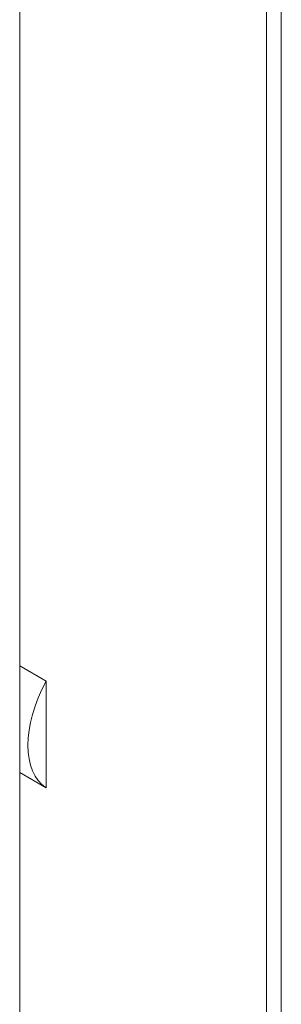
# Model space of a CAD drawing. Header units: inches. Extents: x 11 to 361, y 7 to 222.
# Tile 150 of 174: x 341.759 to 342.406, y 72.152 to 74.588. Entities that reach past the tile are written whole.
import ezdxf

# ---------------------------------------------------------------- set-up
doc = ezdxf.new("R2010")
doc.units = ezdxf.units.IN
doc.header["$LTSCALE"] = 22
doc.header["$MEASUREMENT"] = 0
doc.layers.add('Visible (ANSI)', color=7, linetype='Continuous', lineweight=5)
doc.layers.add('Visible Narrow (ANSI)', color=7, linetype='Continuous', lineweight=5)

msp = doc.modelspace()

# ---------------------------------------------------------------- linework, layer by layer
at = {"layer": 'Visible (ANSI)'}
for p, q in [((341.75933, 87.86067), (341.75933, 57.49533)), ((342.36996, 87.0649), (342.36996, 70.48366))]:
    msp.add_line(p, q, dxfattribs=at)
msp.add_ellipse((341.94593, 72.88903), major_axis=(-0.11755, -0.2036), ratio=0.5773503, start_param=4.740558, end_param=6.2550163, dxfattribs=at)
at = {"layer": 'Visible Narrow (ANSI)'}
for p, q in [((342.40636, 86.99028), (342.40636, 70.59863)), ((341.75933, 72.98912), (341.82512, 72.95114)), ((341.82512, 72.95114), (341.82512, 72.68743)), ((341.82512, 72.68743), (341.75933, 72.72541))]:
    msp.add_line(p, q, dxfattribs=at)

doc.saveas('drawing.dxf')
